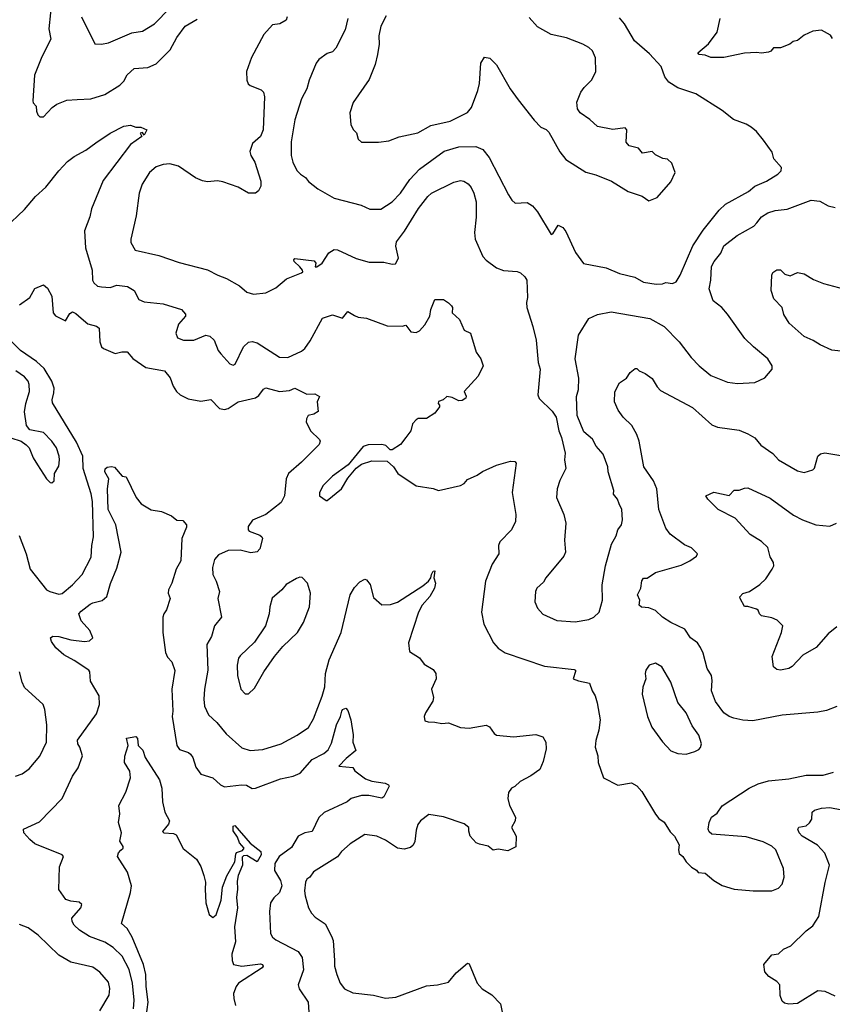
# Model space of a CAD drawing. Extents: x 1678431 to 1860718, y 384618 to 522882.
# Tile 252 of 256: x 1783526 to 1788279, y 483742 to 489499. Entities that reach past the tile are written whole.
import ezdxf

# ---------------------------------------------------------------- set-up
doc = ezdxf.new("R2010")
doc.units = 0

msp = doc.modelspace()

# ---------------------------------------------------------------- linework, layer by layer
at = {"layer": '0CON10XD'}
for points in [[(1783717.2, 489635), (1783696.7, 489445), (1783707.5, 489385), (1783655, 489282), (1783613.8, 489175), (1783602.5, 489025), (1783605, 489012.5), (1783623.3, 488993.3), (1783623.9, 488963.9), (1783631.7, 488941.7), (1783645, 488930), (1783665, 488930), (1783716.7, 488985), (1783744.4, 489005.6), (1783802.1, 489027.9), (1783862.7, 489032.7), (1783943.2, 489036.8), (1784025, 489062.2), (1784112.5, 489115), (1784135, 489138.8), (1784155, 489177.1), (1784196.4, 489213.6), (1784275, 489219.4), (1784325, 489240.6), (1784406.7, 489323.3), (1784446.2, 489395), (1784495, 489460), (1784565, 489501.1)], [(1783888.5, 489515), (1783965, 489357.5), (1784005, 489356), (1784045, 489364), (1784181.2, 489421.2), (1784245, 489430.6), (1784315, 489474.3), (1784405, 489566.5)], [(1785090, 489515), (1785084, 489496)], [(1785668.7, 489521.3), (1785638.5, 489461.5), (1785626.9, 489405), (1785629.4, 489355), (1785618.9, 489295), (1785605, 489237.5), (1785570.3, 489149.7), (1785476.4, 489013.6), (1785456.7, 488955), (1785462.5, 488885), (1785477, 488857), (1785497, 488837), (1785505, 488800), (1785525, 488782.5), (1785625, 488782.5), (1785685, 488791.2), (1785745.9, 488814.1), (1785855, 488837.5), (1785930.5, 488879.5), (1786044.7, 488905.3), (1786144.6, 488955.4), (1786168.9, 488985), (1786205.4, 489084.6), (1786215.6, 489125), (1786222.9, 489245), (1786245, 489280), (1786275, 489273.8), (1786315.5, 489235.5), (1786395.7, 489095), (1786440.9, 489030.9), (1786535, 488911.2), (1786575, 488870), (1786605.8, 488855.8), (1786620.3, 488840.3), (1786685, 488726), (1786720.7, 488680.7), (1786837, 488607), (1786895, 488592.5), (1786987.5, 488555), (1787085, 488493.8), (1787165.9, 488465.9), (1787205, 488438.8), (1787255, 488458.8), (1787335, 488550), (1787360, 488605), (1787340.7, 488660.7), (1787315, 488683.3), (1787287.7, 488687.7), (1787245, 488707.5), (1787225, 488727.5), (1787168.3, 488718.3), (1787145, 488747.5), (1787091.7, 488761.7), (1787072.5, 488782.5), (1787077.5, 488855), (1787067, 488867), (1786995, 488856.7), (1786905, 488873.3), (1786860, 488915), (1786804.2, 488954.2), (1786788.3, 488978.3), (1786784.1, 489015.9), (1786808.8, 489075), (1786827.3, 489102.7), (1786871.2, 489145), (1786895.8, 489194.2), (1786894.2, 489275), (1786875.6, 489315.6), (1786855, 489336), (1786820, 489355), (1786725, 489393.3), (1786635, 489412.9), (1786555, 489457.5), (1786505, 489512)], [(1785084, 489496), (1785047.5, 489475), (1785005, 489468.8), (1784955, 489411.4), (1784882.8, 489277.2), (1784852.9, 489195), (1784854.6, 489144.6), (1784862.8, 489122.8), (1784875, 489112.9), (1784939.4, 489089.4), (1784951.4, 489075), (1784958, 489048), (1784950.4, 488855), (1784934, 488816), (1784887.1, 488775), (1784872.4, 488727.6), (1784877.8, 488705), (1784900.9, 488665), (1784937.3, 488555), (1784936.2, 488525), (1784922.4, 488497.6), (1784905, 488484.6), (1784865, 488484.7), (1784805, 488519.6), (1784715, 488551.1), (1784683.2, 488556.8), (1784625, 488551.4), (1784595.5, 488555.5), (1784554.6, 488574.6), (1784455, 488642.2), (1784404.4, 488655.6), (1784365, 488652.2), (1784325, 488638.9), (1784285, 488605.8), (1784243.1, 488536.9), (1784225.6, 488485), (1784208.3, 488351.7), (1784176.7, 488215), (1784176.9, 488195), (1784201.2, 488151.2), (1784340.7, 488120.7), (1784458.7, 488078.7), (1784625, 488036.7), (1784685, 488004.4), (1784735, 487985.7), (1784811.7, 487941.7), (1784855, 487905.8), (1784894.2, 487894.2), (1784965, 487902.5), (1785025, 487930.8), (1785086.7, 487983.3), (1785175, 488018.9), (1785181.5, 488025), (1785180.8, 488035), (1785165, 488052.9), (1785132.3, 488085), (1785129.6, 488095), (1785135, 488103.1), (1785249.5, 488089.5), (1785258.9, 488075), (1785254.5, 488054.5), (1785265, 488054.1), (1785295.9, 488075), (1785333.7, 488136.4), (1785365, 488155.7), (1785385, 488152.9), (1785493.3, 488103.3), (1785570.9, 488080.9), (1785655, 488081.1), (1785705, 488070), (1785725, 488071.2), (1785740.8, 488105), (1785725.5, 488175), (1785730.5, 488199.5), (1785777.4, 488262.6), (1785858.2, 488395), (1785912.9, 488465), (1785935, 488483.5), (1786065, 488548.8), (1786105, 488557.5), (1786124.1, 488554.1), (1786148.3, 488538.3), (1786166.5, 488516.5), (1786182.8, 488485), (1786195.4, 488434.6), (1786196.7, 488343.3), (1786186.9, 488255), (1786190.8, 488215), (1786234.2, 488115), (1786255, 488092), (1786315, 488048), (1786355, 488032), (1786435, 488026.9), (1786455, 488019.2), (1786481.4, 487995), (1786492.5, 487975), (1786496.4, 487875), (1786490, 487845), (1786491.9, 487815), (1786528.1, 487705), (1786546.7, 487625), (1786558.1, 487495), (1786569.4, 487455), (1786556.2, 487305), (1786564.2, 487284.2), (1786639.7, 487209.7), (1786664.3, 487174.3), (1786680, 487095), (1786695.8, 487055), (1786716.7, 486965), (1786712, 486925), (1786720, 486875), (1786685.8, 486805), (1786669.4, 486755), (1786665.8, 486705), (1786708.8, 486605), (1786720, 486555), (1786711.9, 486455), (1786718, 486385), (1786707.9, 486362.1), (1786604.2, 486235.8), (1786590.3, 486209.7), (1786550, 486175), (1786542.5, 486155), (1786538.8, 486095), (1786555, 486057.5), (1786585, 486023.3), (1786667.5, 485985), (1786775, 485978.1), (1786855, 485992.5), (1786883.3, 486005), (1786916.2, 486035), (1786934, 486105), (1786932, 486195), (1786953.3, 486305), (1786988.3, 486431.7), (1787015, 486480), (1787023.9, 486516.1), (1787046.7, 486545), (1787052.5, 486575), (1787048.8, 486635), (1787032.5, 486667.5), (1787023.3, 486695), (1787000, 486725), (1787001.2, 486745), (1786968, 486855), (1786965.7, 486885), (1786937.9, 486957.9), (1786898, 487005), (1786875.6, 487045.6), (1786825, 487088.8), (1786786.4, 487185), (1786782.5, 487295), (1786793.6, 487336.4), (1786796.6, 487403.4), (1786774.5, 487515), (1786795, 487653.3), (1786855, 487751.4), (1786905, 487775.6), (1786985, 487789.6), (1787211.7, 487751.7), (1787296.2, 487705), (1787384, 487615), (1787453.8, 487523.8), (1787500, 487475), (1787569.1, 487419.1), (1787665, 487378.6), (1787725, 487371.4), (1787825, 487377.5), (1787884, 487405), (1787927.5, 487455), (1787926.7, 487475), (1787902.5, 487515), (1787817.5, 487585), (1787768, 487635), (1787665, 487777.1), (1787631.9, 487815), (1787582.9, 487855), (1787558.5, 487925), (1787568.2, 487975), (1787571.8, 488055), (1787587.9, 488085), (1787627.1, 488132.9), (1787645, 488175.6), (1787722.9, 488237.1), (1787819.5, 488290.5), (1787838.4, 488311.6), (1787864.4, 488345), (1787900.8, 488369.2), (1787945, 488382.9), (1788015, 488390.8), (1788155, 488443.3), (1788205, 488437.5), (1788255, 488411.2), (1788295, 488401.2)], [(1785444.5, 489505), (1785429.8, 489440.2), (1785375, 489331.2), (1785355, 489310), (1785325, 489300), (1785275, 489266.7), (1785261.2, 489245), (1785219.2, 489145), (1785205.7, 489095), (1785173.6, 489036.4), (1785135, 488912.5), (1785114.4, 488784.4), (1785114.4, 488705), (1785124.2, 488665), (1785147, 488617), (1785168, 488595), (1785196.9, 488576.9), (1785215, 488552), (1785269.3, 488509.3), (1785365, 488454.2), (1785522.5, 488415), (1785575, 488390), (1785638.3, 488391.7), (1785705, 488433.3), (1785753.3, 488485), (1785808.9, 488565), (1785865, 488624.4), (1786009.6, 488730.4), (1786095, 488755.5), (1786195, 488756.5), (1786235, 488739.2), (1786272.8, 488692.8), (1786384.6, 488474.6), (1786405, 488443.8), (1786425, 488426.2), (1786495, 488430), (1786525, 488411.2), (1786554.2, 488375), (1786635, 488242.5), (1786645, 488246.7), (1786675, 488297.5), (1786703, 488283), (1786720.7, 488260.7), (1786776.6, 488136.6), (1786823, 488073), (1786957.2, 488047.2), (1787035, 488014.8), (1787123.9, 487993.9), (1787175, 487964), (1787248.1, 487951.9), (1787285, 487953.8), (1787305, 487962.5), (1787345, 487955.8), (1787365, 487966), (1787390, 488005), (1787463.4, 488176.6), (1787522.6, 488267.4), (1787616.7, 488385), (1787655, 488419.4), (1787788, 488495), (1787826, 488525), (1787893.8, 488555), (1787960, 488595), (1787978.8, 488615), (1787982, 488635), (1787937.5, 488685), (1787928, 488725), (1787876.7, 488795), (1787836.2, 488845), (1787805, 488870), (1787775, 488887.5), (1787700, 488915), (1787635, 488968.6), (1787481.2, 489065), (1787375, 489100.4), (1787323.1, 489133.1), (1787298.9, 489165), (1787278, 489225), (1787209.7, 489299.7), (1787122, 489375), (1787064.2, 489475), (1787035, 489510)], [(1788279.3, 489389.3), (1788268.8, 489408.8), (1788215, 489436.7), (1788165, 489432.5), (1788115, 489407.5), (1788075, 489377.5), (1788049.3, 489370.7), (1788030, 489355), (1787975, 489333.3), (1787935, 489333.3), (1787920, 489315), (1787905, 489308), (1787865, 489302.5), (1787835, 489307.1), (1787765, 489303.1), (1787645, 489277.3), (1787568.3, 489278.3), (1787535, 489290.8), (1787500, 489295), (1787493.3, 489305), (1787555, 489358), (1787605.7, 489425), (1787622.9, 489505)], [(1783440.3, 488279.7), (1783555, 488389.2), (1783619.4, 488465), (1783680.1, 488519.9), (1783755, 488615.8), (1783805, 488669.2), (1783845, 488698.6), (1783912.5, 488735), (1783971.2, 488778.8), (1784055.7, 488835), (1784135, 488875.5), (1784175, 488881.2), (1784205, 488871.2), (1784235, 488870), (1784270, 488855), (1784255, 488822.5), (1784245, 488840), (1784230, 488835), (1784240, 488815), (1784175, 488768), (1784015, 488558), (1783946.8, 488393.2), (1783935.6, 488345), (1783905.6, 488265), (1783911.9, 488165), (1783949.5, 488035), (1783952.2, 487975), (1783959.8, 487959.8), (1783980.7, 487940.7), (1784004.2, 487935.8), (1784055, 487933.6), (1784095, 487945.5), (1784157.7, 487937.7), (1784195.6, 487915), (1784222.2, 487862.2), (1784255, 487848.1), (1784365, 487836.7), (1784473.6, 487803.6), (1784496.1, 487776.1), (1784496.7, 487765), (1784455, 487717.5), (1784440, 487665), (1784448.8, 487638.8), (1784485, 487625.7), (1784544.3, 487625.7), (1784615, 487654.2), (1784637.9, 487647.9), (1784664, 487625), (1784688, 487565), (1784702, 487545), (1784755, 487486), (1784775, 487478.8), (1784785.8, 487485), (1784835, 487586), (1784865, 487613.1), (1784885, 487616.9), (1784915, 487609.4), (1785045, 487525.7), (1785095, 487522.9), (1785175, 487560.6), (1785193.7, 487576.3), (1785225, 487621.2), (1785297.5, 487752.5), (1785355, 487773.8), (1785415, 487752.5), (1785445, 487792.5), (1785485, 487768.8), (1785505, 487760), (1785555, 487754), (1785675, 487708), (1785763.8, 487706.2), (1785785, 487712.5), (1785814.2, 487674.2), (1785845, 487670), (1785865, 487680), (1785895, 487713.8), (1785924.2, 487765), (1785930.8, 487805), (1785955, 487862.5), (1786005, 487862.5), (1786035, 487843.3), (1786051.2, 487825), (1786056.7, 487815), (1786056, 487785), (1786098.8, 487745), (1786125, 487683.3), (1786162.5, 487665), (1786196, 487555), (1786224, 487515), (1786236, 487475), (1786208, 487415), (1786126.7, 487325), (1786138.3, 487298.3), (1786136, 487285), (1786115, 487271.2), (1786095, 487270), (1786055, 487290), (1786025, 487296.2), (1786003.6, 487276.4), (1785975, 487266.7), (1785973.3, 487255), (1785982.5, 487245), (1785982.5, 487235), (1785955, 487197.5), (1785905, 487167.5), (1785856.4, 487166.4), (1785845, 487160), (1785824, 487135), (1785814, 487095), (1785784, 487055), (1785753.3, 487015), (1785705, 486983.3), (1785693.9, 486983.9), (1785668.3, 487008.3), (1785645, 487015.7), (1785565, 487013.8), (1785535, 487004), (1785447.5, 486895), (1785355, 486830), (1785302, 486775), (1785278.8, 486735), (1785280, 486715), (1785318.3, 486688.3), (1785325, 486687.5), (1785408.8, 486755), (1785445, 486817.5), (1785494, 486876), (1785525, 486900), (1785585, 486918.8), (1785675, 486916.7), (1785713.3, 486885), (1785737.5, 486845), (1785845, 486773.3), (1785945, 486757.5), (1785975, 486746.7), (1786105, 486776), (1786125, 486786.7), (1786145, 486810), (1786202.5, 486835), (1786232.3, 486857.7), (1786315, 486894), (1786397.7, 486917.7), (1786422.5, 486915), (1786429.2, 486905), (1786406.9, 486735), (1786427.1, 486605), (1786426.2, 486565), (1786403.3, 486515), (1786334.5, 486445), (1786327.1, 486425), (1786328, 486375), (1786290, 486315), (1786250, 486215), (1786227.5, 486035), (1786240, 485965), (1786298, 485855), (1786325, 485824), (1786365, 485796), (1786595, 485719.4), (1786769.5, 485699.5), (1786777.5, 485695), (1786776.7, 485686.7), (1786764, 485645), (1786795, 485632.5), (1786858.9, 485618.9), (1786874, 485575), (1786892.5, 485545), (1786903.1, 485505), (1786921.4, 485405), (1786913.1, 485345), (1786895.7, 485285), (1786892.9, 485245), (1786906.7, 485195), (1786910, 485155), (1786940, 485065), (1787023.6, 485023.6), (1787103.9, 485036.1), (1787135, 485020), (1787165, 484986), (1787245, 484853.8), (1787265, 484828.8), (1787295, 484806.7), (1787330.9, 484750.9), (1787355.5, 484725.5), (1787383.8, 484675), (1787379.2, 484645), (1787383.5, 484623.5), (1787404, 484605), (1787424.1, 484574.1), (1787454.4, 484544.4), (1787485, 484526.7), (1787495, 484512.5), (1787535, 484508.8), (1787586.7, 484465), (1787635, 484436), (1787705, 484415.8), (1787815.7, 484405.7), (1787925, 484406), (1787965, 484421.2), (1787986, 484445), (1787997.5, 484485), (1787994.2, 484535), (1787949.2, 484645), (1787925, 484665.6), (1787875, 484691.5), (1787775, 484720), (1787575, 484736), (1787559.2, 484749.2), (1787552.5, 484765), (1787558.6, 484805), (1787572, 484835), (1787605, 484860), (1787635, 484903.1), (1787792, 485005), (1787845, 485030), (1787905, 485047.5), (1788025, 485060.5), (1788125, 485081.5), (1788225, 485082.2), (1788285, 485099.2)], [(1788485, 487543.1), (1788276.4, 487566.4), (1788207.3, 487597.3), (1788167.5, 487622.5), (1788115, 487646), (1788026.2, 487725), (1787996.2, 487775), (1787985.8, 487815), (1787936.6, 487866.6), (1787920.8, 487915), (1787924.2, 488005.8), (1787930.3, 488019.7), (1787955, 488036.2), (1787975, 488036.7), (1788001.7, 488011.7), (1788031.7, 488001.7), (1788075, 488020), (1788115, 488012), (1788169.7, 487979.7), (1788226.8, 487956.8), (1788345, 487925.6)], [(1783525, 487830.8), (1783585, 487873.8), (1783615, 487926.7), (1783665, 487947.5), (1783689.1, 487929.1), (1783715, 487882.5), (1783721.2, 487785), (1783735, 487766.7), (1783795, 487737.5), (1783819.2, 487780.8), (1783835, 487790), (1783855, 487781.4), (1783885, 487752.5), (1783925, 487720), (1783975, 487706.7), (1783991.2, 487695), (1783995.7, 487615), (1784005.7, 487585.7), (1784015.7, 487575.7), (1784085, 487546.2), (1784124.1, 487555.9), (1784155, 487556), (1784187.2, 487517.2), (1784265, 487464.3), (1784373.8, 487445), (1784406, 487405), (1784424.3, 487355), (1784443.8, 487323.8), (1784465, 487305.7), (1784512.6, 487282.6), (1784585, 487268.1), (1784645, 487277.5), (1784695, 487226), (1784725, 487218.6), (1784745.5, 487224.5), (1784805, 487264.4), (1784905, 487287.8), (1784925, 487301.4), (1784952.2, 487337.8), (1784965, 487345.6), (1785045, 487325.6), (1785105, 487330), (1785135, 487343.8), (1785205, 487310), (1785251.7, 487311.7), (1785280, 487295), (1785266, 487265), (1785271.7, 487208.3), (1785247, 487193), (1785213.3, 487185), (1785203.3, 487165), (1785202.5, 487145), (1785213.3, 487123.3), (1785227.5, 487095), (1785280, 487045), (1785284, 487035), (1785277.1, 487015), (1785175, 486911.1), (1785098.6, 486845), (1785084.3, 486815), (1785075.3, 486714.7), (1785055, 486675.7), (1784965, 486605.7), (1784887, 486573), (1784862, 486535), (1784862, 486515), (1784867.7, 486507.7), (1784930, 486485), (1784942, 486475), (1784946.7, 486465), (1784931.4, 486405), (1784915, 486388.1), (1784878, 486382), (1784815, 486396.5), (1784745, 486394.5), (1784689.8, 486370.2), (1784665, 486343.3), (1784653.4, 486296.6), (1784655.7, 486255), (1784675.6, 486215), (1784694.5, 486155), (1784685.7, 486114.3), (1784705.8, 486005), (1784665.5, 485954.5), (1784648.3, 485891.7), (1784621.4, 485845), (1784626.9, 485695), (1784607.9, 485585), (1784602.5, 485525), (1784606.7, 485485), (1784631.1, 485435), (1784679.5, 485389.5), (1784733.4, 485323.4), (1784825, 485240.6), (1784875, 485225.4), (1784948.7, 485231.3), (1785056.2, 485263.8), (1785150, 485315), (1785215, 485360), (1785245, 485410), (1785295, 485543.8), (1785311.7, 485598.3), (1785315.4, 485675), (1785335.6, 485755), (1785405.6, 485915), (1785459.2, 486135), (1785485, 486178.8), (1785515, 486211.2), (1785545, 486226.7), (1785555, 486223.3), (1785576.9, 486196.9), (1785595, 486120), (1785645, 486077.5), (1785695, 486078.8), (1785735, 486092), (1785885, 486187.5), (1785917.1, 486215), (1785931.2, 486235), (1785934.2, 486255), (1785945, 486273.3), (1785955, 486276.7), (1785948.8, 486235), (1785958.6, 486205), (1785952.2, 486175), (1785925, 486125.8), (1785880, 486075), (1785858.6, 486035), (1785800.6, 485855), (1785805.8, 485805), (1785865, 485767.1), (1785891.1, 485731.1), (1785945, 485698.6), (1785960.6, 485675), (1785961.4, 485645), (1785934, 485585), (1785946.4, 485536.4), (1785942.5, 485515), (1785900, 485445), (1785892.5, 485425), (1785895, 485400), (1785915, 485392.5), (1785955, 485392), (1785995, 485382.9), (1786035, 485388), (1786105, 485360), (1786155, 485356.7), (1786255, 485373.8), (1786273.3, 485365), (1786301.2, 485325), (1786315, 485316.2), (1786415, 485306.2), (1786545, 485319.2), (1786585.7, 485305.7), (1786604.2, 485274.2), (1786605.7, 485235), (1786588.3, 485161.7), (1786568, 485115), (1786515, 485077.1), (1786453.8, 485045), (1786422.5, 485015), (1786402.5, 485005), (1786385, 484980), (1786381.2, 484945), (1786391.2, 484905), (1786426.2, 484835), (1786423.3, 484815), (1786403.3, 484775), (1786429.2, 484725), (1786428.3, 484661.7), (1786381.4, 484638.6), (1786325, 484648), (1786295, 484643.8), (1786267.1, 484667.1), (1786215, 484677.1), (1786196.6, 484686.6), (1786160, 484725), (1786153.8, 484753.8)], [(1783523.3, 486483.3), (1783563.5, 486375), (1783587.5, 486285), (1783682.5, 486165), (1783702.5, 486155), (1783755, 486139.2), (1783775, 486142.9), (1783835.2, 486194.8), (1783892.5, 486255), (1783943.5, 486356.5), (1783947.5, 486425), (1783957.8, 486475), (1783951.7, 486681.7), (1783944.5, 486725.5), (1783897.9, 486875), (1783895, 486946.2), (1783857.8, 487027.8), (1783718.9, 487258.9), (1783716.4, 487275), (1783726.2, 487316.2), (1783728, 487345), (1783715, 487386), (1783669.8, 487459.8), (1783625, 487500.9), (1783530.5, 487565), (1783415, 487681.2)], [(1783475, 487054), (1783535, 487034.2), (1783565, 487012), (1783580.8, 486995), (1783605, 486936.7), (1783630, 486895), (1783683.8, 486815), (1783705, 486793.3), (1783715, 486790), (1783728.3, 486801.7), (1783730, 486845), (1783755, 486887.5), (1783760, 486925), (1783756.5, 486946.5), (1783740.9, 486995), (1783714.4, 487035), (1783665, 487084.3), (1783585, 487100), (1783565.7, 487125.7), (1783554.6, 487205), (1783562.7, 487255), (1783584.5, 487325), (1783582.7, 487365), (1783575, 487385.8), (1783555, 487410.6), (1783502.9, 487445)], [(1787135, 487072.5), (1787106.3, 487126.3), (1787055.7, 487175), (1787025.8, 487215), (1787004.3, 487265), (1787007.3, 487322.7), (1787034.2, 487375.8), (1787075, 487403.3), (1787097.5, 487435), (1787125, 487460), (1787135, 487460), (1787150, 487445), (1787185, 487430), (1787225, 487401.2), (1787255, 487351.2), (1787275, 487330), (1787460.7, 487230.7), (1787575, 487129.2), (1787606.8, 487116.8), (1787735, 487097.8), (1787785, 487076.9), (1787825, 487053.3), (1787861.7, 487011.8), (1787931.3, 486961.3), (1787965, 486924.2), (1788075, 486860), (1788115, 486850.8), (1788165, 486865.8), (1788175, 486876.7), (1788195, 486945.8), (1788210.1, 486959.9), (1788235, 486965.2), (1788425, 486935.7)], [(1788305, 485482), (1788245, 485459.2), (1788195, 485449.4), (1787985, 485432.9), (1787815, 485400), (1787755, 485403.1), (1787702.5, 485415), (1787675, 485424.4), (1787644.4, 485445), (1787595, 485511.2), (1787573.1, 485575), (1787577.1, 485635), (1787571.9, 485665), (1787547.8, 485705), (1787524.4, 485795), (1787508.3, 485828.3), (1787490, 485855), (1787448.8, 485885), (1787416.2, 485935), (1787333.8, 485973.8), (1787286, 486005), (1787245, 486044.3), (1787205, 486060), (1787163.6, 486063.6), (1787150, 486075), (1787153.3, 486105), (1787140, 486135), (1787158.6, 486175), (1787165, 486217.5), (1787175, 486233.3), (1787195.9, 486234.1), (1787244.3, 486265.7), (1787395, 486310), (1787445, 486334), (1787485, 486362.5), (1787490, 486375), (1787455, 486410), (1787415, 486427.8), (1787331.5, 486491.5), (1787306.1, 486525), (1787264.6, 486635), (1787252.1, 486755), (1787232.2, 486802.2), (1787176.4, 486885), (1787150, 487035), (1787135, 487072.5)], [(1784191.4, 483715), (1784195.3, 483765), (1784186.7, 483865), (1784165.8, 483945), (1784125, 484022.5), (1784073.7, 484073.6), (1784024.7, 484104.7), (1783935, 484137.8), (1783876, 484175), (1783844, 484205), (1783832.5, 484225), (1783832, 484245), (1783883.3, 484305), (1783888.8, 484325), (1783875, 484338.8), (1783825, 484344.2), (1783796.7, 484355), (1783755, 484412.5), (1783758.6, 484545), (1783783.3, 484605), (1783775, 484616.2), (1783615, 484680), (1783586.2, 484706.2), (1783550, 484745), (1783548, 484765), (1783641.5, 484808.5), (1783774, 484945), (1783834.2, 485075), (1783868, 485125), (1783893.3, 485195), (1783878.6, 485245), (1783865.6, 485265.6), (1783865, 485286.7), (1783975, 485440.8), (1783993.1, 485495), (1783990.8, 485545), (1783941.2, 485631.2), (1783936.7, 485685), (1783930, 485695), (1783845, 485752.5), (1783784.7, 485784.7), (1783738.6, 485825), (1783713.2, 485863.2), (1783706.2, 485885), (1783720, 485895), (1783755, 485892.9), (1783825, 485871.8), (1783905, 485863.8), (1783935, 485867.5), (1783954.4, 485885), (1783936.5, 485926.5), (1783885, 485983.8), (1783872, 486025), (1783885, 486041.2), (1783939.1, 486080.9), (1783955, 486090), (1784007.8, 486102.2), (1784035, 486125.8), (1784057.3, 486202.7), (1784095, 486291.2), (1784120, 486385), (1784089.2, 486545), (1784044.2, 486635), (1784038.9, 486755), (1784047.5, 486815), (1784024, 486855), (1784027, 486873), (1784038.3, 486881.7), (1784063.3, 486886.7), (1784081.7, 486881.7), (1784125, 486830), (1784150, 486825), (1784207.5, 486705), (1784237, 486667), (1784295, 486632.5), (1784355, 486622.5), (1784415, 486597.5), (1784445, 486572.5), (1784479.5, 486569.5), (1784501.2, 486545), (1784502, 486532), (1784474, 486465), (1784467.8, 486335), (1784440.8, 486285), (1784415.7, 486205), (1784395.8, 486165), (1784394, 486145), (1784405.9, 486114.1), (1784385, 486047.5), (1784368.8, 486025), (1784363.8, 486005), (1784362.5, 485915), (1784378.3, 485798.3), (1784390.9, 485770.9), (1784416.2, 485745), (1784433.9, 485693.9), (1784415.6, 485585), (1784422.5, 485455), (1784418.5, 485425), (1784444.5, 485254.5), (1784461.3, 485231.3), (1784514.3, 485214.3), (1784526, 485205), (1784539.2, 485185), (1784557.3, 485127.3), (1784586.4, 485086.4), (1784656.7, 485065), (1784701.2, 485025), (1784725, 485013.3), (1784824.3, 485025.7), (1784853, 485023), (1784885, 485002.9), (1784905, 485004.5), (1785050.8, 485059.3), (1785125, 485075.8), (1785166.6, 485093.4), (1785236, 485174), (1785305, 485207.9), (1785330.1, 485229.9), (1785350.8, 485269.2), (1785378.2, 485375), (1785403.1, 485425), (1785410, 485455), (1785415, 485466.2), (1785433, 485473), (1785445, 485460), (1785463.3, 485405), (1785476.8, 485316.8), (1785474, 485275), (1785492.5, 485225), (1785435, 485179.2), (1785393.3, 485135), (1785475, 485126), (1785487.3, 485107.3), (1785549.7, 485059.7), (1785585, 485045.8), (1785664.1, 485034.1), (1785682.5, 485025), (1785686.4, 485016.4), (1785656, 484955), (1785645, 484947.5), (1785568.3, 484961.7), (1785525, 484963.3), (1785465.4, 484944.6), (1785442, 484925), (1785307.3, 484862.7), (1785276.3, 484833.7), (1785237.8, 484752.2), (1785193.3, 484745), (1785155.4, 484724.6), (1785115, 484659.2), (1785044.3, 484605), (1785019.4, 484565), (1785017.1, 484525), (1785052.5, 484465), (1785059.2, 484435), (1785045, 484395.7), (1785012.9, 484365), (1784992.2, 484335), (1784987.3, 484285), (1784993.6, 484155), (1785003.9, 484133.9), (1785025, 484117.8), (1785155, 484049.6), (1785179.3, 484015), (1785186.8, 483943.2), (1785154.6, 483855), (1785161.6, 483831.6), (1785214.2, 483755), (1785218.1, 483695)], [(1788305, 485948.6), (1788255, 485907.1), (1788185, 485828), (1788107, 485783), (1788045, 485716), (1788024.2, 485705.8), (1787975, 485696), (1787955, 485698.8), (1787934.2, 485714.2), (1787926.2, 485775), (1787982.5, 485915), (1787990, 485955), (1787957.3, 485987.3), (1787925, 486001.2), (1787865, 486013.3), (1787853.3, 486025), (1787845.7, 486045.7), (1787835, 486051.2), (1787785, 486068), (1787765, 486066.7), (1787740, 486115), (1787738.8, 486125), (1787755.7, 486144.3), (1787795, 486156.2), (1787855, 486195.8), (1787890.3, 486229.7), (1787928, 486285), (1787936, 486305), (1787934.3, 486324.3), (1787915, 486358.8), (1787902, 486412), (1787865, 486446.9), (1787798.1, 486488.1), (1787710, 486585), (1787611.2, 486635), (1787550, 486695), (1787540, 486715), (1787585, 486736.7), (1787675, 486717.5), (1787705, 486747.5), (1787735, 486747.5), (1787765, 486760), (1787785, 486761.2), (1787915, 486700.8), (1788052.3, 486602.3), (1788103.8, 486575), (1788182.5, 486545), (1788265, 486537.5), (1788304.3, 486555.7)], [(1784845, 485556.7), (1784865, 485557.5), (1784900.5, 485589.5), (1784954, 485685), (1785016, 485775), (1785065.6, 485834.4), (1785150.8, 485915), (1785185.4, 485974.6), (1785221.9, 486065), (1785226.9, 486145), (1785208.8, 486205), (1785177.7, 486237.7), (1785165, 486240), (1785145, 486232), (1785085, 486196.2), (1785058.8, 486165), (1785002.7, 486117.3), (1784988.6, 486065), (1784985.8, 486025), (1784963.8, 485955), (1784900.3, 485859.7), (1784815, 485780), (1784805.7, 485765), (1784797.8, 485725), (1784801.1, 485665), (1784818.8, 485585), (1784845, 485556.7)], [(1787425, 485203.3), (1787475, 485220), (1787498.3, 485231.7), (1787507, 485243), (1787513.3, 485265), (1787498.6, 485315), (1787459.7, 485369.7), (1787425, 485446.2), (1787375.8, 485505.8), (1787333.8, 485625), (1787281.2, 485715), (1787245, 485735.8), (1787207.5, 485725), (1787188.8, 485695), (1787183.8, 485675), (1787187.5, 485645), (1787170, 485595), (1787166.2, 485555), (1787198.1, 485425), (1787222.4, 485362.4), (1787285, 485276.2), (1787335, 485223.8), (1787375, 485208.8), (1787425, 485203.3)], [(1783501.2, 485075), (1783540.3, 485089.7), (1783581.1, 485118.9), (1783645, 485192.5), (1783683.6, 485275), (1783685.5, 485375), (1783673.9, 485466.1), (1783664.2, 485494.2), (1783555, 485594.2), (1783540, 485625), (1783525.4, 485685.4)], [(1784260.7, 483625), (1784277.7, 483755), (1784265.5, 483845), (1784264.4, 483915), (1784249.8, 483975), (1784183.8, 484133.8), (1784155.2, 484185.2), (1784121.5, 484215), (1784175.3, 484395), (1784179.3, 484435), (1784157.7, 484515), (1784098.9, 484605), (1784103.3, 484626.7), (1784117.9, 484642.1), (1784131.2, 484655), (1784132, 484665), (1784111.8, 484695), (1784122.1, 484745), (1784104.4, 484805), (1784111.2, 484855), (1784105.8, 484905), (1784148, 484982), (1784174.7, 485065), (1784171.3, 485105), (1784139.2, 485155), (1784141.8, 485191.8), (1784160, 485255), (1784151.7, 485298.3), (1784205, 485306.7), (1784216.2, 485295), (1784220, 485255), (1784247, 485227), (1784260, 485185), (1784344, 485055), (1784356.9, 485005), (1784360.6, 484925), (1784375.7, 484865), (1784402, 484815), (1784397.5, 484795), (1784362, 484752), (1784370, 484745), (1784425, 484740.5), (1784441.8, 484731.8), (1784482.1, 484652.1), (1784560.5, 484590.5), (1784585, 484547.5), (1784604.2, 484494.2), (1784612.5, 484455), (1784610.8, 484415), (1784614.4, 484334.4), (1784635, 484267.5), (1784655, 484250), (1784675.4, 484265), (1784705, 484351.2), (1784713, 484427), (1784737.7, 484492.3), (1784785.5, 484575), (1784790.3, 484619.7), (1784795, 484628.8), (1784829.9, 484640.1), (1784838.8, 484655), (1784811.8, 484685), (1784799.6, 484719.6), (1784774.1, 484755), (1784775, 484783.3), (1784785, 484786.2), (1784874.3, 484684.3), (1784936, 484635), (1784937.9, 484615), (1784915, 484574.8), (1784855, 484611.1), (1784835, 484609.5), (1784828.3, 484601.7), (1784828.9, 484555), (1784804.6, 484495), (1784798.5, 484461.5), (1784800.5, 484415), (1784793.9, 484366.1), (1784799.3, 484305), (1784782.7, 484195), (1784787.7, 484107.7), (1784767.1, 484035), (1784768.2, 483998.2), (1784776.2, 483975), (1784825, 483965.5), (1784935, 483978.6), (1784946.7, 483975), (1784951.2, 483965), (1784945, 483954), (1784805.6, 483865), (1784791.5, 483845), (1784776.7, 483805), (1784777.8, 483775), (1784788.9, 483735)], [(1786153.8, 484753.8), (1786153.8, 484775), (1786125, 484796.9), (1786005, 484836.9), (1785918.8, 484851.2), (1785871.2, 484815), (1785855, 484793.3), (1785845, 484760), (1785837.3, 484692.7), (1785827.3, 484672.7), (1785811.2, 484658.8), (1785775, 484648.6), (1785735, 484654.3), (1785665, 484700.8), (1785615.5, 484725.5), (1785545, 484733.8), (1785459.7, 484680.3), (1785408, 484635), (1785385, 484604.2), (1785245, 484516.7), (1785224, 484486), (1785206, 484474), (1785198.6, 484455), (1785192.5, 484405), (1785195.5, 484375.5), (1785216, 484305), (1785232, 484275), (1785255, 484250.8), (1785313, 484213), (1785350.3, 484140.3), (1785358.9, 484115), (1785368.3, 483998.3), (1785367.1, 483965), (1785380.6, 483915), (1785400, 483865), (1785425, 483832.5), (1785475, 483809.2), (1785595, 483795.8), (1785665, 483777.5), (1785727, 483783), (1785905, 483850), (1785970, 483855), (1786035, 483872), (1786078.8, 483925), (1786145, 483982.5), (1786155, 483977.5), (1786202, 483865), (1786231.7, 483831.7), (1786287.4, 483797.4), (1786338.9, 483745), (1786348.9, 483695)], [(1788295, 483788.8), (1788237.3, 483817.3), (1788195, 483820), (1788075, 483746.7), (1788025, 483743.3), (1787998.3, 483748.3), (1787985, 483760), (1787973.9, 483793.9), (1787971.2, 483855), (1787954.1, 483874.1), (1787907.5, 483905), (1787885, 483932.5), (1787878.8, 483975), (1787925, 484030), (1787965, 484036.2), (1787993.8, 484065), (1788036.8, 484083.2), (1788125, 484171.2), (1788165, 484200), (1788200.9, 484255), (1788236.2, 484453.8), (1788263.3, 484555), (1788235.6, 484625), (1788191.3, 484671.3), (1788102.2, 484725), (1788084.4, 484745), (1788078, 484765), (1788083, 484777), (1788125, 484785.8), (1788145, 484802), (1788158.6, 484825), (1788162, 484865), (1788175, 484876), (1788215, 484888.6), (1788265, 484891.5), (1788335, 484879.1)], [(1783995, 483704), (1784050, 483795), (1784053.6, 483835), (1784045, 483872), (1783995, 483929.5), (1783955, 483959.5), (1783825, 483987.3), (1783755, 484028.5), (1783635, 484145.6), (1783575, 484189.1), (1783525, 484207.5)]]:
    msp.add_lwpolyline(points, dxfattribs=at)

doc.saveas('drawing.dxf')
